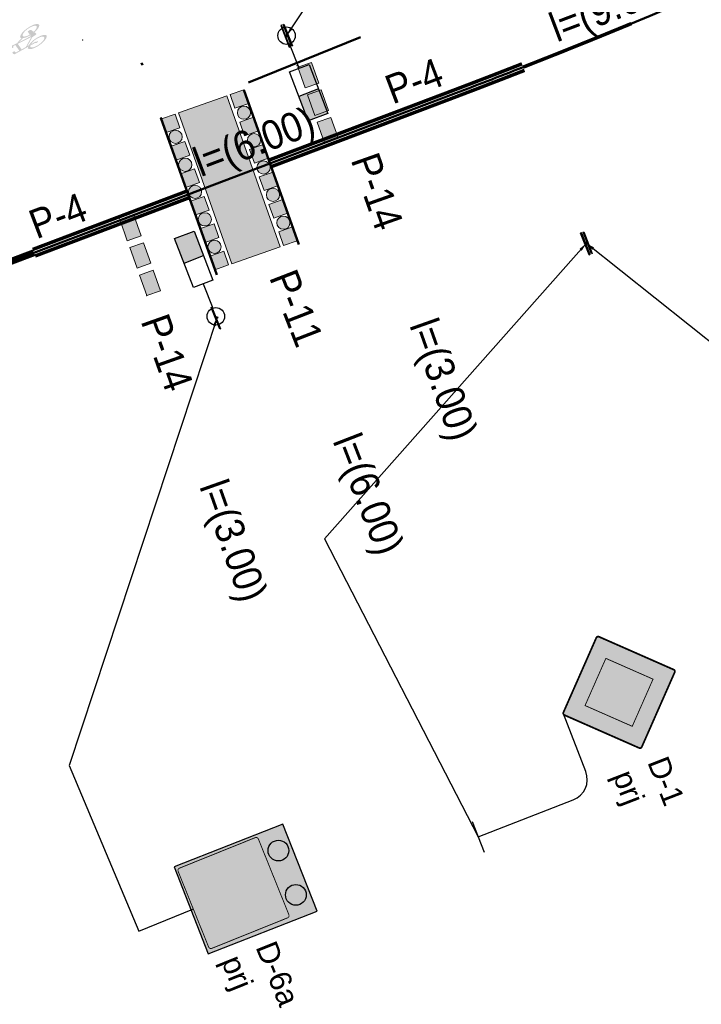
# Model space of a CAD drawing. Header units: metres. Extents: x 7429190 to 7432183, y 5709621 to 5711878.
# Tile 3 of 21: x 7429258 to 7429282, y 5709645 to 5709679. Entities that reach past the tile are written whole.
import ezdxf
from ezdxf.enums import TextEntityAlignment as Align

# ---------------------------------------------------------------- set-up
doc = ezdxf.new("R2010")
doc.units = ezdxf.units.M
for name, color, linetype in [('[osw]_istn_oprawy oświetleniowe - demontaż', 5, 'Continuous'), ('gaPionowe', 7, 'Continuous'), ('zzz.gaHSDlugosc', 7, 'Continuous'), ('zzz.gaHSDodTekst', 7, 'Continuous'), ('zzz.gaHSDomyslna', 7, 'Continuous'), ('zzz.gaHSKilometraz', 7, 'Continuous'), ('zzz.gaHSNazwa', 7, 'Continuous'), ('zzz.gaHSOpis', 7, 'Continuous'), ('zzz.gaHSStan', 7, 'Continuous'), ('zzz.gaHSTrasa', 7, 'Continuous'), ('zzz.gaVSDodTekst', 7, 'Continuous'), ('zzz.gaVSDomyslna', 7, 'Continuous'), ('zzz.gaVSNazwa', 7, 'Continuous'), ('zzz.gaVSStan', 7, 'Continuous'), ('zzz.gaVSWielkość', 7, 'Continuous')]:
    doc.layers.add(name, color=color, linetype=linetype)
doc.layers.add('_Brudnopis', color=22, linetype='Continuous', lineweight=50, plot=False)
doc.layers.add('D_1_KOCIE OCZKA', color=7, linetype='Continuous', lineweight=50)
doc.layers.add('gaPoziome', color=7, linetype='Continuous', lineweight=30)
doc.styles.add('GA-ATR-TEXT', font='arial.ttf', dxfattribs={"width": 0.9})
doc.styles.add('GA4-HS-TEXT', font='arial.ttf', dxfattribs={"width": 0.9})
doc.styles.get("Standard").update_dxf_attribs({"font": 'simplex.shx'})
doc.dimstyles.new('GA-LEADER', dxfattribs={"dimtxt": 1, "dimasz": 1, "dimexe": 1, "dimexo": 1, "dimgap": 1, "dimtad": 1, "dimtxsty": 'Standard', "dimcen": 1, "dimadec": 0, "dimazin": 0, "dimtfac": 1, "dimtmove": 0, "dimatfit": 3, "dimfxl": 1, "dimarcsym": 0})

# ---------------------------------------------------------------- blocks, each defined once
blk = doc.blocks.new('*U41')
at = {"layer": 'zzz.gaHSDomyslna'}
blk.add_hatch(color=1, dxfattribs=at).paths.add_polyline_path([(2.421, -4.977), (4.08, -4.39), (2.243, 0.795), (0.584, 0.207)])
at = {"layer": 'zzz.gaHSDomyslna', "color": 1, "linetype": 'Continuous', "lineweight": 0}
blk.add_lwpolyline([(2.421, -4.977), (4.08, -4.39), (2.243, 0.795), (0.584, 0.207)], close=True, dxfattribs=at)
blk = doc.blocks.new('gaHSPos')
at = {"color": 0, "linetype": 'Continuous', "lineweight": 0}
blk.add_point((0, 0), dxfattribs=at)
blk = doc.blocks.new('*U40')
at = {"layer": 'zzz.gaHSDomyslna'}
for points in [[(2.995, 0.53), (2.523, 0.363), (2.357, 0.835), (2.828, 1.002)], [(0, 0), (0.471, 0.167), (0.638, -0.304), (0.167, -0.471)], [(3.329, -0.412), (2.857, -0.579), (2.69, -0.108), (3.162, 0.059)], [(0.334, -0.943), (0.805, -0.776), (0.972, -1.247), (0.501, -1.414)], [(3.663, -1.355), (3.191, -1.522), (3.024, -1.051), (3.496, -0.884)], [(0.668, -1.885), (1.139, -1.718), (1.306, -2.19), (0.835, -2.357)], [(3.996, -2.297), (3.525, -2.464), (3.358, -1.993), (3.83, -1.826)], [(1.002, -2.828), (1.473, -2.661), (1.64, -3.132), (1.169, -3.299)], [(4.33, -3.24), (3.859, -3.407), (3.692, -2.936), (4.163, -2.769)], [(1.336, -3.77), (1.807, -3.604), (1.974, -4.075), (1.502, -4.242)], [(4.664, -4.183), (4.193, -4.35), (4.026, -3.878), (4.497, -3.711)], [(1.669, -4.713), (2.141, -4.546), (2.308, -5.017), (1.836, -5.184)]]:
    blk.add_hatch(color=140, dxfattribs=at).paths.add_polyline_path(points)
at = {"layer": 'zzz.gaHSDomyslna', "color": 140, "linetype": 'Continuous', "lineweight": 0}
for points in [[(2.995, 0.53), (2.523, 0.363), (2.357, 0.835), (2.828, 1.002), (2.995, 0.53)], [(0, 0), (0.471, 0.167), (0.638, -0.304), (0.167, -0.471), (0, 0)], [(3.329, -0.412), (2.857, -0.579), (2.69, -0.108), (3.162, 0.059), (3.329, -0.412)], [(0.334, -0.943), (0.805, -0.776), (0.972, -1.247), (0.501, -1.414), (0.334, -0.943)], [(3.663, -1.355), (3.191, -1.522), (3.024, -1.051), (3.496, -0.884), (3.663, -1.355)], [(0.668, -1.885), (1.139, -1.718), (1.306, -2.19), (0.835, -2.357), (0.668, -1.885)], [(3.996, -2.297), (3.525, -2.464), (3.358, -1.993), (3.83, -1.826), (3.996, -2.297)], [(1.002, -2.828), (1.473, -2.661), (1.64, -3.132), (1.169, -3.299), (1.002, -2.828)], [(4.33, -3.24), (3.859, -3.407), (3.692, -2.936), (4.163, -2.769), (4.33, -3.24)], [(1.336, -3.77), (1.807, -3.604), (1.974, -4.075), (1.502, -4.242), (1.336, -3.77)], [(4.664, -4.183), (4.193, -4.35), (4.026, -3.878), (4.497, -3.711), (4.664, -4.183)], [(1.669, -4.713), (2.141, -4.546), (2.308, -5.017), (1.836, -5.184), (1.669, -4.713)]]:
    blk.add_lwpolyline(points, close=True, dxfattribs=at)
at = {"layer": 'zzz.gaHSDomyslna'}
blk.add_blockref('*U41', (0, 0), dxfattribs=at)
at = {"layer": 'zzz.gaHSDomyslna', "color": 140}
for p in [(-0.014, 0.041), (1.851, -5.225)]:
    blk.add_blockref('gaHSPos', p, dxfattribs=at)
blk = doc.blocks.new('*U43')
at = {"linetype": 'Continuous', "lineweight": 0}
h = blk.add_hatch(color=0, dxfattribs=at)
edge = h.paths.add_edge_path()
edge.add_ellipse((-0.228, 0.39), major_axis=(0, 0.39), ratio=0.333333, start_angle=339.1791, end_angle=685.9352)
edge.add_line((-0.155, 0.713), (-0.151, 0.752))
edge.add_line((-0.151, 0.752), (0.003, 0.445))
edge.add_arc((-0.011, 0.437), 0.016, 0, 26.5651, ccw=False)
edge.add_line((0.005, 0.437), (0.005, 0.276))
edge.add_arc((0.021, 0.276), 0.016, 180, 270)
edge.add_line((0.021, 0.26), (0.049, 0.26))
edge.add_arc((0.049, 0.276), 0.016, 270, 290.3551)
edge.add_line((0.055, 0.261), (0.103, 0.279))
edge.add_ellipse((0.227, 0.39), major_axis=(0, 0.39), ratio=0.333333, start_angle=106.5707, end_angle=378.3144)
edge.add_line((0.187, 0.76), (0.14, 0.987))
edge.add_line((0.14, 0.987), (0.163, 1.147))
edge.add_line((0.163, 1.147), (0.167, 1.147))
edge.add_line((0.167, 1.147), (0.176, 1.175))
edge.add_line((0.176, 1.175), (0.176, 1.211))
edge.add_line((0.176, 1.211), (0.093, 1.211))
edge.add_line((0.093, 1.211), (0.089, 1.175))
edge.add_line((0.089, 1.175), (0.132, 1.147))
edge.add_line((0.132, 1.147), (0.12, 1.067))
edge.add_line((0.12, 1.067), (-0.117, 1.067))
edge.add_line((-0.117, 1.067), (-0.103, 1.191))
edge.add_spline(control_points=[(-0.103, 1.191), (-0.102, 1.195), (-0.095, 1.208), (-0.078, 1.21), (-0.065, 1.211)], knot_values=[0, 0, 0, 0, 0.02025, 0.071822, 0.071822, 0.071822, 0.071822], degree=3, periodic=0)
edge.add_line((-0.065, 1.211), (-0.033, 1.211))
edge.add_line((-0.033, 1.211), (-0.033, 1.3))
edge.add_line((-0.033, 1.3), (-0.085, 1.3))
edge.add_spline(control_points=[(-0.085, 1.3), (-0.091, 1.299), (-0.097, 1.296), (-0.102, 1.293)], knot_values=[0.067484, 0.067484, 0.067484, 0.067484, 0.093736, 0.093736, 0.093736, 0.093736], degree=3, periodic=0)
edge.add_arc((-0.075, 1.247), 0.0531, 120.1379, 168.8933)
edge.add_line((-0.127, 1.257), (-0.181, 0.755))
h.paths.add_polyline_path([(-0.127, 0.975), (0.107, 0.975), (0.032, 0.455), (-0.144, 0.809)], flags=16)
edge = h.paths.add_edge_path(flags=16)
edge.add_ellipse((-0.228, 0.39), major_axis=(0, -0.292), ratio=0.350072, start_angle=159.1526, end_angle=502.0815, ccw=False)
edge.add_line((-0.191, 0.663), (-0.211, 0.477))
edge.add_arc((-0.219, 0.478), 0.00832, 322.797, 353.8856, ccw=False)
edge.add_line((-0.213, 0.473), (-0.234, 0.446))
edge.add_arc((-0.215, 0.431), 0.0237, 142.797, 180)
edge.add_line((-0.238, 0.431), (-0.238, 0.371))
edge.add_arc((-0.23, 0.371), 0.00832, 180, 270)
edge.add_line((-0.23, 0.363), (-0.225, 0.363))
edge.add_arc((-0.225, 0.371), 0.00832, 270, 333.0195)
edge.add_spline(control_points=[(-0.217, 0.367), (-0.21, 0.383), (-0.195, 0.411), (-0.184, 0.442), (-0.182, 0.457), (-0.182, 0.458)], knot_values=[0.007888, 0.007888, 0.007888, 0.007888, 0.089431, 0.152858, 0.158023, 0.158023, 0.158023, 0.158023], degree=3, periodic=0)
edge.add_line((-0.182, 0.458), (-0.165, 0.621))
edge = h.paths.add_edge_path(flags=16)
edge.add_line((0.127, 0.896), (0.162, 0.727))
edge.add_ellipse((0.227, 0.39), major_axis=(0, 0.39), ratio=0.333333, start_angle=390.3444, end_angle=440.4059)
edge.add_line((0.099, 0.455), (0.064, 0.455))
edge.add_line((0.064, 0.455), (0.127, 0.896))
edge = h.paths.add_edge_path(flags=16)
edge.add_ellipse((0.227, 0.39), major_axis=(0, -0.292), ratio=0.350072, start_angle=290.1309, end_angle=617.1604, ccw=False)
edge.add_line((0.131, 0.289), (0.227, 0.325))
edge.add_arc((0.181, 0.387), 0.0774, 307.1318, 362.4334)
edge.add_line((0.258, 0.39), (0.258, 0.439))
edge.add_arc((0.242, 0.439), 0.016, 0, 90)
edge.add_line((0.242, 0.455), (0.128, 0.455))
blk = doc.blocks.new('zk.P-14')
at = {"linetype": 'Continuous', "lineweight": 0}
blk.add_hatch(color=0, dxfattribs=at).paths.add_polyline_path([(0.375, -0.5), (0.375, 0), (-0.375, 0), (-0.375, -0.5)])
at = {"color": 0, "linetype": 'Continuous', "lineweight": 0}
blk.add_lwpolyline([(-0.375, 0), (0.375, 0), (0.375, -0.5), (-0.375, -0.5), (-0.375, 0)], dxfattribs=at)
blk = doc.blocks.new('*U48')
at = {"layer": 'zzz.gaHSDomyslna', "color": 140, "rotation": 109.5048767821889}
for p in [(-0.793, 2.239), (-0.459, 1.296), (-0.125, 0.353)]:
    blk.add_blockref('zk.P-14', p, dxfattribs=at)
at = {"layer": 'zzz.gaHSDomyslna', "color": 140}
for p in [(-0.94, 2.654), (0, 0)]:
    blk.add_blockref('gaHSPos', p, dxfattribs=at)
blk = doc.blocks.new('*U54')
at = {"layer": 'zzz.gaHSDomyslna', "color": 140}
for points in [[(8.65, 3.421, 0.12, 0.12, -0.003018), (6.174, 2.466, 0.12, 0.12, 0), (-0.042, 0.112, 0.12, 0.12, 0)], [(8.738, 3.197, 0.12, 0.12, -0.003018), (6.259, 2.241, 0.12, 0.12, 0), (0.042, -0.112, 0.12, 0.12, 0)]]:
    blk.add_lwpolyline(points, format="xyseb", dxfattribs=at)
at = {"color": 140}
for p in [(8.694, 3.309), (0, 0)]:
    blk.add_blockref('gaHSPos', p, dxfattribs=at)
blk = doc.blocks.new('z.ga4.HSL-desc')
at = {"layer": 'zzz.gaHSDlugosc', "style": 'GA4-HS-TEXT', "width": 0.9}
blk.add_attdef('LENGTH', (6.026, 0.4), '', height=1, dxfattribs=at)
at = {"layer": 'zzz.gaHSDodTekst', "style": 'GA4-HS-TEXT', "width": 0.9, "flags": 1}
blk.add_attdef('ADDTEXT', (0, -2.744), '', height=1, dxfattribs=at)
at = {"layer": 'zzz.gaHSKilometraz', "style": 'GA4-HS-TEXT', "width": 0.9, "flags": 1}
for tag, p in [('POSITION', (0, -5.695)), ('ID', (0, -7.125))]:
    blk.add_attdef(tag, p, '', height=1, dxfattribs=at)
at = {"layer": 'zzz.gaHSNazwa', "style": 'GA4-HS-TEXT', "width": 0.9}
blk.add_attdef('NAME', (0, 0.4), '', height=1, dxfattribs=at)
at = {"layer": 'zzz.gaHSStan', "style": 'GA4-HS-TEXT', "width": 0.9}
blk.add_attdef('STATE', (0, -1.356), '', height=1, dxfattribs=at)
at = {"layer": 'zzz.gaHSTrasa', "style": 'GA4-HS-TEXT', "width": 0.9, "flags": 1}
blk.add_attdef('ROUTE', (0, -4.27), '', height=1, dxfattribs=at)
blk = doc.blocks.new('gaVSPos')
blk.add_point((0, 0))
blk = doc.blocks.new('gaVSTVcolumn0')
at = {"color": 0, "linetype": 'ByBlock', "lineweight": -2}
for p, q in [((-400, -30), (400, -30)), ((-400, -60), (-400, -30)), ((400, -60), (-400, -60)), ((400, -30), (400, -60))]:
    blk.add_line(p, q, dxfattribs=at)
blk.add_circle((0, 0), 30, dxfattribs=at)
blk = doc.blocks.new('gaVSTVcolumn0R')
at = {"color": 0, "linetype": 'ByBlock', "lineweight": -2}
for p, q in [((400, 60), (-400, 60)), ((-400, 60), (-400, 30)), ((-400, 30), (400, 30)), ((400, 30), (400, 60))]:
    blk.add_line(p, q, dxfattribs=at)
blk = doc.blocks.new('gaVSTVcolumn5')
at = {"color": 0, "linetype": 'ByBlock', "lineweight": -2}
for p, q in [((-400, -30), (400, -30)), ((-400, -60), (-400, -30)), ((400, -60), (-400, -60)), ((400, -30), (400, -60))]:
    blk.add_line(p, q, dxfattribs=at)
blk.add_circle((0, 0), 30, dxfattribs=at)
blk = doc.blocks.new('gaVScolumn5')
at = {"color": 0, "linetype": 'ByBlock', "lineweight": -2}
for p, q in [((-150, 850), (-575, 850)), ((0, 0), (0, 700)), ((-112.4, 0), (112.4, 0))]:
    blk.add_line(p, q, dxfattribs=at)
blk.add_arc((-150, 700), 150, 0, 90, dxfattribs=at)
at = {"color": 7, "style": 'GA-ATR-TEXT', "width": 0.9}
blk.add_attdef('X2', text='', height=150, dxfattribs=at).set_placement((-50, 0), align=Align.BOTTOM_RIGHT)
blk = doc.blocks.new('*U289')
at = {"layer": 'zzz.gaVSDomyslna', "lineweight": 0, "true_color": 0xffffff}
blk.add_hatch(color=7, dxfattribs=at).paths.add_polyline_path([(401.637, 404.323, 0.414214), (401.637, 415.637), (5.65685, 811.616, 0.414214), (-5.65685, 811.616), (-401.637, 415.637, 0.414214), (-401.637, 404.323), (-5.65685, 8.34315, 0.414214), (5.65685, 8.34315)])
blk = doc.blocks.new('*U290')
at = {"layer": 'zzz.gaVSDomyslna', "lineweight": 0}
blk.add_hatch(color=50, dxfattribs=at).paths.add_polyline_path([(0, 656.053), (-246.073, 409.98), (0, 163.907), (246.073, 409.98)])
blk = doc.blocks.new('*U291')
at = {"layer": 'zzz.gaVSDomyslna', "color": 18, "lineweight": 0, "true_color": 0x000000, "const_width": 12}
blk.add_lwpolyline([(-405.879, 400.08), (-9.89949, 4.10051, 0.414214), (9.89949, 4.10051), (405.879, 400.08, 0.414214), (405.879, 419.879), (9.89949, 815.859, 0.414214), (-9.89949, 815.859), (-405.879, 419.879, 0.414214), (-405.879, 400.08, 17.1896)], format="xyb", dxfattribs=at)
at = {"layer": 'zzz.gaVSDomyslna', "color": 18, "lineweight": 0, "true_color": 0x000000, "const_width": 6}
blk.add_lwpolyline([(-157.997, 317.661), (0, 159.664), (250.316, 409.98), (0, 660.296), (-250.316, 409.98)], close=True, dxfattribs=at)
blk = doc.blocks.new('*U293')
at = {"layer": 'zzz.gaVSDomyslna', "color": 18, "true_color": 0x000000}
blk.add_blockref('*U291', (0, 0), dxfattribs=at)
at = {"layer": 'zzz.gaVSDomyslna', "color": 7, "true_color": 0xffffff}
blk.add_blockref('*U289', (0, 0), dxfattribs=at)
at = {"layer": 'zzz.gaVSDomyslna', "color": 50}
blk.add_blockref('*U290', (0, 0), dxfattribs=at)
blk = doc.blocks.new('*U288')
at = {"layer": 'zzz.gaVSDomyslna'}
blk.add_blockref('*U293', (0, 0), dxfattribs=at)
at = {"layer": 'zzz.gaVSDodTekst', "flags": 1}
blk.add_attdef('Addtext', text='', height=1, dxfattribs=at).set_placement((0, 0), align=Align.MIDDLE_LEFT)
at = {"layer": 'zzz.gaVSDomyslna', "flags": 1}
for tag in ['Width', 'Height', 'Position', 'Route', 'ItemNo', 'ID']:
    blk.add_attdef(tag, text='', height=1, dxfattribs=at).set_placement((0, 0), align=Align.MIDDLE_LEFT)
at = {"layer": 'zzz.gaVSNazwa', "style": 'GA-ATR-TEXT'}
blk.add_attdef('Name', text='', height=150, dxfattribs=at).set_placement((516, 491), align=Align.MIDDLE_LEFT)
at = {"layer": 'zzz.gaVSStan', "style": 'GA-ATR-TEXT'}
blk.add_attdef('State', text='', height=150, dxfattribs=at).set_placement((516, 236), align=Align.MIDDLE_LEFT)
at = {"layer": 'zzz.gaVSWielkość', "flags": 1}
blk.add_attdef('Size', text='', height=1, dxfattribs=at).set_placement((0, 0), align=Align.MIDDLE_LEFT)
blk = doc.blocks.new('aktywka')
h = blk.add_hatch(color=254)
h.dxf.hatch_style = 1
h.paths.add_polyline_path([(7430548.846, 5711907.162), (7430545.637, 5711907.162), (7430545.637, 5711903.149), (7430548.846, 5711903.149)])
h = blk.add_hatch(color=40)
h.dxf.hatch_style = 1
edge = h.paths.add_edge_path()
edge.add_arc((7430546.423, 5711906.687), 0.356, 0, 360)
h = blk.add_hatch(color=40)
h.dxf.hatch_style = 1
edge = h.paths.add_edge_path()
edge.add_arc((7430548.058, 5711906.687), 0.356, 0, 360)
at = {"color": 254, "flags": 128}
blk.add_lwpolyline([(7430548.846, 5711907.162), (7430545.637, 5711907.162), (7430545.637, 5711903.149), (7430548.846, 5711903.149)], close=True, dxfattribs=at)
at = {"color": 40}
for centre in [(7430546.423, 5711906.687), (7430548.058, 5711906.687)]:
    blk.add_circle(centre, 0.356, dxfattribs=at)
at = {"oblique": 0, "width": 1, "flags": 1}
for tag in ['Addtext', 'Width', 'Size', 'Height', 'Position', 'Route', 'ItemNo']:
    blk.add_attdef(tag, text='', height=0.005, rotation=0, dxfattribs=at).set_placement((7430547.242, 5711903.263), align=Align.MIDDLE_LEFT)
blk = doc.blocks.new('doświetlenie')
at = {"layer": '[osw]_istn_oprawy oświetleniowe - demontaż', "lineweight": 30}
h = blk.add_hatch(color=1, dxfattribs=at)
h.dxf.hatch_style = 1
h.paths.add_polyline_path([(7430126.269, 5712557.897), (7430126.269, 5712558.497), (7430125.519, 5712558.497), (7430125.519, 5712557.897)])
at = {"layer": '[osw]_istn_oprawy oświetleniowe - demontaż', "color": 1, "lineweight": 30, "flags": 128}
blk.add_lwpolyline([(7430124.769, 5712557.897), (7430124.769, 5712558.497), (7430126.269, 5712558.497), (7430126.269, 5712557.897)], close=True, dxfattribs=at)
for points in [[(7430125.519, 5712558.497), (7430125.519, 5712557.897)], [(7430124.769, 5712558.197), (7430124.019, 5712558.184)]]:
    blk.add_lwpolyline(points, dxfattribs=at)
at = {"layer": '[osw]_istn_oprawy oświetleniowe - demontaż', "color": 1, "lineweight": 30}
blk.add_circle((7430123.769, 5712558.192), 0.25, dxfattribs=at)
blk = doc.blocks.new('gaVScolumn0')
at = {"color": 0, "linetype": 'ByBlock', "lineweight": -2}
blk.add_line((0, 0), (0, 400), dxfattribs=at)
at = {"color": 7, "style": 'GA-ATR-TEXT', "width": 0.9}
blk.add_attdef('X2', text='', height=150, dxfattribs=at).set_placement((-50, 0), align=Align.BOTTOM_RIGHT)
blk = doc.blocks.new('*U134')
at = {"layer": 'zzz.gaVSDomyslna', "lineweight": 0}
h = blk.add_hatch(color=180, dxfattribs=at)
edge = h.paths.add_edge_path()
edge.add_line((-280, 594), (280, 594))
edge.add_arc((280, 580), 14, -0.00027, 89.99994, ccw=False)
edge.add_line((294, 580), (294, 20))
edge.add_arc((280, 20), 14, -89.99991, -0.00027, ccw=False)
edge.add_line((280, 6), (-280, 6))
edge.add_arc((-280, 20), 14, 180.00015, 269.99979, ccw=False)
edge.add_line((-294, 20), (-294, 580))
edge.add_arc((-280, 580), 14, 89.99994, 180.00015, ccw=False)
blk = doc.blocks.new('*U135')
at = {"layer": 'zzz.gaVSDomyslna', "color": 7, "lineweight": 0, "true_color": 0xffffff, "const_width": 6}
blk.add_lwpolyline([(280, 3), (-280, 3, -0.414214), (-297, 20), (-297, 580, -0.414214), (-280, 597), (280, 597, -0.414214), (297, 580), (297, 20, -0.414214), (280, 3, -1)], format="xyb", dxfattribs=at)
blk = doc.blocks.new('*U136')
at = {"layer": 'zzz.gaVSDomyslna', "lineweight": 0, "true_color": 0xffffff}
blk.add_hatch(color=7, dxfattribs=at).paths.add_polyline_path([(0, 484), (-279.438, 0), (279.438, 0)])
blk = doc.blocks.new('*U137')
at = {"layer": 'zzz.gaVSDomyslna', "lineweight": 0, "true_color": 0x000000}
h = blk.add_hatch(color=18, dxfattribs=at)
h.paths.add_polyline_path([(-6, 364.614, 1), (36, 364.614, 1)])
h.paths.add_polyline_path([(40, 344.614), (18.6885, 336.089), (-60.5474, 223.838, 0.332576), (-76.8659, 211.55), (-98.3659, 137.127, 25.9615), (-88.1256, 134.168), (-84.1363, 147.977), (-3.6322, 78.7064, 1.10824), (36.131, 63.9538), (45.165, 63.9538), (46.7267, 57.7068), (18.7945, 38.2045), (18.7945, 31.5271), (51.5288, 34.4533, 2.33227), (79.5927, 130.823), (67.401, 150.517), (87.6923, 221.537), (60, 304.614)])
h.paths.add_polyline_path([(14.0426, 280.997), (32.1739, 231.135), (-39.1589, 181.203), (-74.538, 181.203), (-66.6293, 208.579, -0.304217), (-61.1911, 213.179), (-44.0866, 213.179)], flags=16)
h.paths.add_polyline_path([(38.1866, 195.547), (35.3178, 181.203), (6.80007, 181.203)], flags=16)
h.paths.add_polyline_path([(33.186, 170.544), (26.6667, 137.947), (28.8727, 129.123), (25.7724, 119.345), (2.06953, 170.544)], flags=16)
h.paths.add_polyline_path([(-29.0296, 170.544), (-0.95373, 110.648), (-11.9711, 99.9436), (-80.8828, 159.24), (-77.6173, 170.544)], flags=16)
h.paths.add_polyline_path([(63.4423, 136.662), (70.5298, 125.213, 0.0221974), (65.7322, 121.367), (63.2258, 135.904)], flags=16)
h.paths.add_polyline_path([(63.4933, 35.5228), (80.2743, 37.0228), (75.631, 63.9538), (102.19, 63.9538, 1.76317), (111.093, 79.9373), (85.2228, 121.728, -2.17872)], flags=16)
h.paths.add_polyline_path([(76.1599, 116.118), (101.854, 74.6128), (73.7933, 74.6128), (67.9337, 108.599, -0.0476353)], flags=16)
h.paths.add_polyline_path([(33.8023, 109.404), (42.5002, 74.6128), (36.131, 74.6128, 0.191903), (26.8089, 87.3482)], flags=16)
h.paths.add_polyline_path([(19.7806, 100.448), (16.6484, 90.5698, 0.167013), (3.32003, 86.7861), (-4.26892, 93.3161)], flags=16)
h.paths.add_polyline_path([(-101.335, 126.85), (-114.976, 79.6308, 3.73205), (-104.736, 76.6725), (-91.0943, 123.892, -21.9545)], flags=16)
h.paths.add_polyline_path([(90, 49.6137), (148.75, 49.6137), (142.5, 34.6137), (90, 34.6137)], flags=0)
h.paths.add_polyline_path([(-78.75, 49.6137), (-82.5, 34.6137), (-142.5, 34.6137), (-148.75, 49.6137)], flags=0)
h.paths.add_polyline_path([(-195, 49.6137), (-217.5, 49.6137), (-225, 34.6137), (-190, 34.6137)])
h.paths.add_polyline_path([(0, 49.6137), (-30, 49.6137), (-36.5217, 34.6137), (6.52174, 34.6137)], flags=17)
h.paths.add_polyline_path([(217.5, 49.6137), (189.375, 49.6137), (183.75, 34.6137), (225, 34.6137)])
blk = doc.blocks.new('*U139')
at = {"layer": 'zzz.gaVSDomyslna', "color": 7, "true_color": 0xffffff}
for name, p in [('*U135', (0, 0)), ('*U136', (0, 96))]:
    blk.add_blockref(name, p, dxfattribs=at)
at = {"layer": 'zzz.gaVSDomyslna', "color": 180}
blk.add_blockref('*U134', (0, 0), dxfattribs=at)
at = {"layer": 'zzz.gaVSDomyslna', "color": 18, "true_color": 0x000000}
blk.add_blockref('*U137', (0, 115.3863), dxfattribs=at)
blk = doc.blocks.new('*U133')
at = {"layer": 'zzz.gaVSDomyslna'}
blk.add_blockref('*U139', (0, 0), dxfattribs=at)
at = {"layer": 'zzz.gaVSDodTekst', "flags": 1}
blk.add_attdef('Addtext', text='', height=1, dxfattribs=at).set_placement((0, 0), align=Align.MIDDLE_LEFT)
at = {"layer": 'zzz.gaVSDomyslna', "flags": 1}
for tag in ['Width', 'Height', 'Position', 'Route', 'ItemNo', 'ID']:
    blk.add_attdef(tag, text='', height=1, dxfattribs=at).set_placement((0, 0), align=Align.MIDDLE_LEFT)
at = {"layer": 'zzz.gaVSNazwa', "style": 'GA-ATR-TEXT'}
blk.add_attdef('Name', text='', height=150, dxfattribs=at).set_placement((400, 375), align=Align.MIDDLE_LEFT)
at = {"layer": 'zzz.gaVSStan', "style": 'GA-ATR-TEXT'}
blk.add_attdef('State', text='', height=150, dxfattribs=at).set_placement((400, 120), align=Align.MIDDLE_LEFT)
at = {"layer": 'zzz.gaVSWielkość', "flags": 1}
blk.add_attdef('Size', text='', height=1, dxfattribs=at).set_placement((0, 0), align=Align.MIDDLE_LEFT)
blk = doc.blocks.new('KOCIE OCZKO')
at = {"layer": 'D_1_KOCIE OCZKA'}
h = blk.add_hatch(color=6, dxfattribs=at)
h.dxf.hatch_style = 1
edge = h.paths.add_edge_path()
edge.add_arc((7409222.655, 5695210.451), 0.227, 0, 360)
at = {"layer": 'D_1_KOCIE OCZKA', "lineweight": 18}
blk.add_circle((7409222.655, 5695210.451), 0.227, dxfattribs=at)
blk = doc.blocks.new('*U469')
at = {"layer": 'zzz.gaHSDomyslna', "color": 140}
for points in [[(5.611, 2.125, 0.24, 0.24, 0), (6.546, 2.479, 0.24, 0.24, 0)], [(3.741, 1.416, 0.24, 0.24, 0), (4.676, 1.77, 0.24, 0.24, 0)], [(1.87, 0.708, 0.24, 0.24, 0), (2.806, 1.062, 0.24, 0.24, 0)], [(0, 0, 0.24, 0.24, 0), (0.935, 0.354, 0.24, 0.24, 0)]]:
    blk.add_lwpolyline(points, format="xyseb", dxfattribs=at)
at = {"color": 140}
for p in [(6.547, 2.479), (0, 0)]:
    blk.add_blockref('gaHSPos', p, dxfattribs=at)
blk = doc.blocks.new('*U470')
at = {"layer": 'zzz.gaHSDomyslna', "color": 140}
for points in [[(5.25, 2.116, 0.12, 0.12, 0), (-0.042, 0.112, 0.12, 0.12, 0)], [(5.335, 1.892, 0.12, 0.12, 0), (0.042, -0.112, 0.12, 0.12, 0)]]:
    blk.add_lwpolyline(points, format="xyseb", dxfattribs=at)
at = {"color": 140}
for p in [(5.293, 2.004), (0, 0)]:
    blk.add_blockref('gaHSPos', p, dxfattribs=at)
blk = doc.blocks.new('*U473')
at = {"layer": 'zzz.gaHSDomyslna', "color": 140}
for points in [[(37.399, 18.972, 0.12, 0.12, 0.004545), (40.758, 21.144, 0.12, 0.12, 0)], [(32.288, 15.83, 0.12, 0.12, 0.004545), (35.705, 17.909, 0.12, 0.12, 0)], [(27.094, 12.828, 0.12, 0.12, 0.004545), (30.566, 14.813, 0.12, 0.12, 0)], [(21.819, 9.968, 0.12, 0.12, 0.004545), (25.344, 11.859, 0.12, 0.12, 0)], [(16.468, 7.254, 0.12, 0.12, 0.004545), (20.044, 9.047, 0.12, 0.12, 0)], [(11.045, 4.687, 0.12, 0.12, 0.004545), (14.668, 6.382, 0.12, 0.12, 0)], [(5.555, 2.268, 0.12, 0.12, 0.004545), (9.222, 3.864, 0.12, 0.12, 0)], [(0, 0, 0.12, 0.12, 0.004545), (3.71, 1.495, 0.12, 0.12, 0)]]:
    blk.add_lwpolyline(points, format="xyseb", dxfattribs=at)
at = {"color": 140}
for p in [(44.122, 23.408), (0, 0)]:
    blk.add_blockref('gaHSPos', p, dxfattribs=at)

msp = doc.modelspace()

# ---------------------------------------------------------------- linework, layer by layer
at = {"layer": '_Brudnopis'}
for points in [[(7429275.622, 5709677.577, 0.056942), (7429319.744, 5709700.985, 0.057436)], [(7429266.928, 5709674.268), (7429273.145, 5709676.622, 0.003018), (7429275.622, 5709677.577, 0.003018)]]:
    msp.add_lwpolyline(points, format="xyb", dxfattribs=at)
at = {"layer": '_Brudnopis', "flags": 128}
for points in [[(7429266.188, 5709677.05), (7429270.04, 5709678.603)], [(7429262.517, 5709677.725), (7429262.55, 5709677.645)], [(7429267.914, 5709671.484), (7429266.031, 5709676.801)], [(7429265.101, 5709670.44), (7429263.189, 5709675.84)]]:
    msp.add_lwpolyline(points, dxfattribs=at)
at = {"layer": '_Brudnopis'}
for points in [[(7429264.122, 5709673.206), (7429266.928, 5709674.268)], [(7429258.829, 5709671.202), (7429264.122, 5709673.206)], [(7429252.283, 5709668.723), (7429258.829, 5709671.202)]]:
    msp.add_lwpolyline(points, dxfattribs=at)

# ---------------------------------------------------------------- block references
at = {"layer": '[osw]_istn_oprawy oświetleniowe - demontaż', "xscale": 1.2, "yscale": 1.2, "zscale": 1.2}
for p, rotation in [((-2157493.257, 11590469.852), 290.9194303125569), ((17016025.826, -171122.179), 110.9194303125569)]:
    msp.add_blockref('doświetlenie', p, dxfattribs=dict(at, rotation=rotation))
at = {"layer": 'D_1_KOCIE OCZKA', "rotation": 318.6994873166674}
for p in [(-1895860.126, 6321251.418), (-1895862.472, 6321250.591), (-1895859.781, 6321250.474), (-1895862.141, 6321249.631), (-1895859.453, 6321249.536), (-1895861.806, 6321248.698), (-1895859.13, 6321248.596), (-1895861.472, 6321247.756), (-1895858.774, 6321247.641), (-1895861.138, 6321246.813)]:
    msp.add_blockref('KOCIE OCZKO', p, dxfattribs=at)
at = {"layer": 'gaPionowe'}
for name, p, xscale, yscale, rotation in [('gaVSTVcolumn0R', (7429267.498, 5709678.656), 0.001, 0.001, 111.3193532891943), ('gaVSTVcolumn0', (7429267.498, 5709678.656), 0.001, 0.001, 111.3193532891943), ('gaVSTVcolumn5', (7429277.79, 5709671.527), 0.001, 0.001, 291.2279291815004), ('gaVSTVcolumn0R', (7429277.79, 5709671.527), 0.001, 0.001, 111.1720856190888), ('gaVSTVcolumn0', (7429277.79, 5709671.527), 0.001, 0.001, 111.1720856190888), ('gaVSTVcolumn0', (7429265.111, 5709668.975), 0.001, 0.001, 291.9445953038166), ('gaVScolumn5', (7429274.077, 5709651.143), 0.005, 0.005, 291.2279291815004), ('gaVScolumn0', (7429262.431, 5709647.904), 0.005000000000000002, 0.005000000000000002, 291.9445953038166)]:
    msp.add_blockref(name, p, dxfattribs=dict(at, xscale=xscale, yscale=yscale, rotation=rotation))
for name, p, rotation in [('gaVSPos', (7429267.498, 5709678.656), 111.3193532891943), ('gaVSPos', (7429277.79, 5709671.527), 111.1720856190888), ('gaVSPos', (7429277.79, 5709671.527), 291.2279291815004), ('gaVSPos', (7429265.111, 5709668.975), 291.9445953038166), ('aktywka', (-605292.843, 10535077.36), 291.4619516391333)]:
    msp.add_blockref(name, p, dxfattribs=dict(at, rotation=rotation))
for name, p, xscale, yscale, rotation, values in [('*U288', (7429276.998, 5709655.361), 0.005, 0.005, 291.2277187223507, {'Name': 'D-1', 'State': 'prj'}), ('*U133', (7429264.286, 5709648.651), 0.004999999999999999, 0.004999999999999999, 291.944384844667, {'Name': 'D-6a', 'State': 'prj'})]:
    msp.add_blockref(name, p, dxfattribs=dict(at, xscale=xscale, yscale=yscale, rotation=rotation)).add_auto_attribs(values)
at = {"layer": 'gaPoziome'}
for name, p in [('*U473', (7429275.622, 5709677.577)), ('*U54', (7429266.928, 5709674.268)), ('*U48', (7429268.799, 5709674.977)), ('*U40', (7429263.203, 5709675.799)), ('*U470', (7429258.829, 5709671.202)), ('*U48', (7429262.701, 5709669.729)), ('*U469', (7429252.283, 5709668.723))]:
    msp.add_blockref(name, p, dxfattribs=at)
at = {"layer": 'gaPoziome', "color": 140, "rotation": 124.9964014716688}
msp.add_blockref('*U43', (7429259.132, 5709678.849), dxfattribs=at)
at = {"layer": 'gaPoziome', "color": 140}
msp.add_blockref('gaHSPos', (7429260.504, 5709678.504), dxfattribs=at)
msp.add_blockref('gaHSPos', (7429260.504, 5709678.504), dxfattribs=at)
at = {"layer": 'zzz.gaHSOpis'}
for p, rotation, values in [((7429271.278, 5709675.915), 20.73736431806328, {'LENGTH': 'l=(9.00)', 'NAME': 'P-4'}), ((7429269.315, 5709674.26), 289.5048767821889, {'LENGTH': 'l=(3.00)', 'NAME': 'P-14'}), ((7429259.054, 5709671.287), 20.73736431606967, {'LENGTH': 'l=(6.00)', 'NAME': 'P-4'}), ((7429266.517, 5709670.213), 291.218845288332, {'LENGTH': 'l=(6.00)', 'NAME': 'P-11'}), ((7429262.107, 5709668.724), 289.5048767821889, {'LENGTH': 'l=(3.00)', 'NAME': 'P-14'})]:
    msp.add_blockref('z.ga4.HSL-desc', p, dxfattribs=dict(at, rotation=rotation)).add_auto_attribs(values)

# ---------------------------------------------------------------- leaders
at = {"layer": 'gaPionowe'}
for points in [[(7429267.498, 5709678.656), (7429277.687, 5709694.051), (7429271.291, 5709709.365)], [(7429277.79, 5709671.527), (7429268.798, 5709661.373), (7429274.077, 5709651.143)], [(7429277.79, 5709671.527), (7429289.053, 5709662.55), (7429291.753, 5709656.267)], [(7429265.111, 5709668.975), (7429260.034, 5709653.595), (7429262.431, 5709647.904)]]:
    msp.add_leader(points, dimstyle='GA-LEADER', override={"dimasz": 0.3}, dxfattribs=at)

doc.saveas('drawing.dxf')
